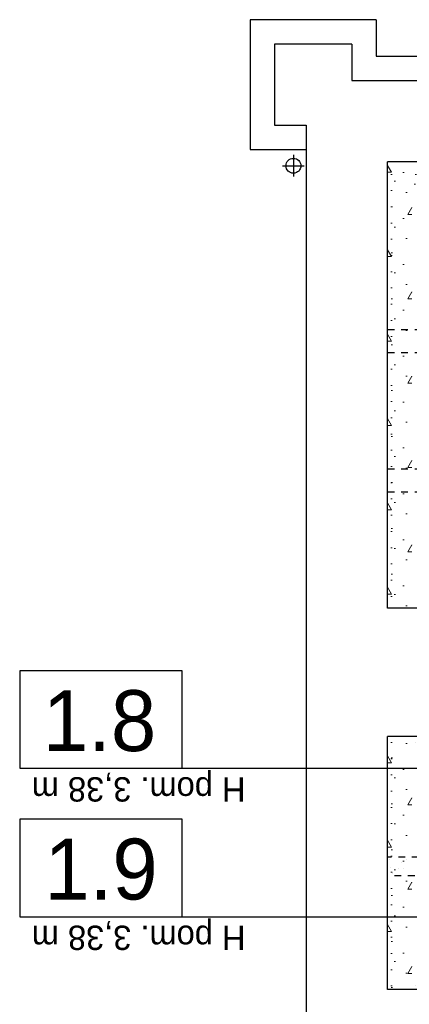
# Model space of a CAD drawing. Header units: millimetres. Extents: x 45180 to 119519, y 31297 to 302414.
# Tile 26 of 97: x 57134 to 60010, y 148331 to 155610. Entities that reach past the tile are written whole.
import ezdxf

# ---------------------------------------------------------------- set-up
doc = ezdxf.new("R2010")
doc.units = ezdxf.units.MM
doc.header["$MEASUREMENT"] = 0
doc.linetypes.add('Hidden Line', pattern=[100, 50, -50])
doc.layers.add('#podkład', color=252, linetype='Continuous')
doc.layers.add('Arch ocieplenie_Nr_Pióra__21', color=252, linetype='Continuous', lineweight=13)
doc.styles.add('GENERATED_STYLE_4', font='txt')
doc.styles.add('GENERATED_STYLE_5', font='txt')
pattern_1 = [(0, (186358.74, 93686.4), (0, 623.5383), [60, -300]), (0, (186538.74, 93998.17), (0, 623.5383), [60, -300]), (60, (186358.74, 93686.4), (-540, 311.7692), [60, -300]), (60, (186718.74, 93686.4), (-540, 311.7692), [60, -300]), (120, (186418.74, 93686.4), (540, 311.7692), [60, -300]), (120, (186778.74, 93686.4), (540, 311.7692), [60, -300]), (0, (186358.74, 93746.4), (0, 120), [0, -120, 0, -180.00001]), (45, (186418.74, 93746.4), (-84.85282, 84.85282), [0, -90, 0, -150.00001])]

msp = doc.modelspace()

# ---------------------------------------------------------------- hatches: boundary and pattern name
at = {"layer": 'Arch ocieplenie_Nr_Pióra__21', "linetype": 'Continuous'}
h = msp.add_hatch(dxfattribs=at)
h.set_pattern_fill('Structural_Concrete', color=256, style=0, pattern_type=2)
h.set_pattern_definition(pattern_1)
h.paths.add_polyline_path([(60030, 154380), (61530, 154380), (61500, 154560), (59850, 154560)], flags=0)
h = msp.add_hatch(dxfattribs=at)
h.set_pattern_fill('Structural_Concrete', color=256, style=0, pattern_type=2)
h.set_pattern_definition(pattern_1)
h.paths.add_polyline_path([(60030, 151310), (60030, 154380), (59850, 154560), (59850, 151260)], flags=0)
h = msp.add_hatch(dxfattribs=at)
h.set_pattern_fill('Structural_Concrete', color=256, style=0, pattern_type=2)
h.set_pattern_definition(pattern_1)
h.paths.add_polyline_path([(59850, 151260), (61432.3, 151260), (61432.3, 151310), (60030, 151310)], flags=0)
h = msp.add_hatch(dxfattribs=at)
h.set_pattern_fill('Structural_Concrete', color=256, style=0, pattern_type=2)
h.set_pattern_definition(pattern_1)
h.paths.add_polyline_path([(59850, 150310), (59850, 148440), (60030, 148490), (60030, 150260)], flags=0)
h = msp.add_hatch(dxfattribs=at)
h.set_pattern_fill('Structural_Concrete', color=256, style=0, pattern_type=2)
h.set_pattern_definition(pattern_1)
h.paths.add_polyline_path([(60030, 150260), (61430, 150260), (61430, 150310), (59850, 150310)], flags=0)
h = msp.add_hatch(dxfattribs=at)
h.set_pattern_fill('Structural_Concrete', color=256, style=0, pattern_type=2)
h.set_pattern_definition(pattern_1)
h.paths.add_polyline_path([(59850, 148440), (60250, 148440), (60250, 148490), (60030, 148490)], flags=0)

# ---------------------------------------------------------------- linework, layer by layer
at = {"layer": '#podkład', "linetype": 'Continuous'}
for p, q in [((59765, 155610), (58835, 155610)), ((58835, 155610), (58835, 154650)), ((59765, 155610), (59765, 155340)), ((59585, 155430), (59015, 155430)), ((59015, 155430), (59015, 154830)), ((59585, 155430), (59585, 155160)), ((59765, 155340), (66540, 155340)), ((59585, 155160), (61550, 155160)), ((59015, 154830), (59250, 154830)), ((59250, 154830), (59250, 141590)), ((58835, 154650), (59250, 154650)), ((59155, 154610), (59155, 154450)), ((61500, 154560), (59850, 154560)), ((59850, 151260), (59850, 154560)), ((59075, 154530), (59235, 154530)), ((63050, 151260), (59850, 151260)), ((58333.9, 150795.9), (57133.9, 150795.9)), ((57133.9, 150795.9), (57133.9, 150075.9)), ((58333.9, 150075.9), (58333.9, 150795.9)), ((61350, 150310), (59850, 150310)), ((59850, 148440), (59850, 150310)), ((57133.9, 150075.9), (58333.9, 150075.9)), ((57133.9, 150075.9), (60556.3, 150075.9)), ((58333.9, 149698.6), (57133.9, 149698.6)), ((57133.9, 149698.6), (57133.9, 148978.6)), ((58333.9, 148978.6), (58333.9, 149698.6)), ((59864.4, 149401.4), (59864.4, 149401.4)), ((59955.1, 149375.8), (59955.1, 149375.8)), ((59991.7, 149401.4), (59991.7, 149401.4)), ((59870.5, 149345), (59870.5, 149345)), ((59885.6, 149303.7), (59885.6, 149303.7)), ((59885.6, 149295.3), (59885.6, 149295.3)), ((59928, 149337.7), (59928, 149337.7)), ((59970.2, 149334.5), (59970.2, 149334.5)), ((57133.9, 148978.6), (58333.9, 148978.6)), ((57133.9, 148978.6), (60556.3, 148978.6)), ((62890, 148440), (59850, 148440))]:
    msp.add_line(p, q, dxfattribs=at)
at = {"layer": '#podkład', "linetype": 'Hidden Line'}
for p, q in [((59850, 153320), (61350, 153320)), ((59850, 153150), (61190, 153150)), ((59850, 152290), (61190, 152290)), ((59850, 152120), (61190, 152120)), ((61180, 149420), (59850, 149420)), ((61550, 149280), (59850, 149280))]:
    msp.add_line(p, q, dxfattribs=at)
at = {"layer": '#podkład', "linetype": 'Continuous'}
msp.add_circle((59155, 154530), 55, dxfattribs=at)
at = {"layer": 'Arch ocieplenie_Nr_Pióra__21', "linetype": 'Continuous'}
for p, q in [((61500, 154560), (59850, 154560)), ((59850, 154560), (59850, 151260)), ((59850, 151260), (61432.3, 151260)), ((59850, 150310), (59850, 148440)), ((61430, 150310), (59850, 150310)), ((59850, 148440), (60250, 148440))]:
    msp.add_line(p, q, dxfattribs=at)

# ---------------------------------------------------------------- texts
at = {"layer": '#podkład', "linetype": 'Continuous', "style": 'GENERATED_STYLE_4'}
for s, p in [('1.8', (57305.3, 150203)), ('1.9', (57316, 149105.7))]:
    msp.add_text(s, height=450, dxfattribs=at).set_placement(p)
at = {"layer": '#podkład', "linetype": 'Continuous', "style": 'GENERATED_STYLE_5'}
for p in [(58801, 150010), (58801, 148912.7)]:
    msp.add_text('H pom. 3,38 m', height=180, rotation=180, dxfattribs=at).set_placement(p)

doc.saveas('drawing.dxf')
